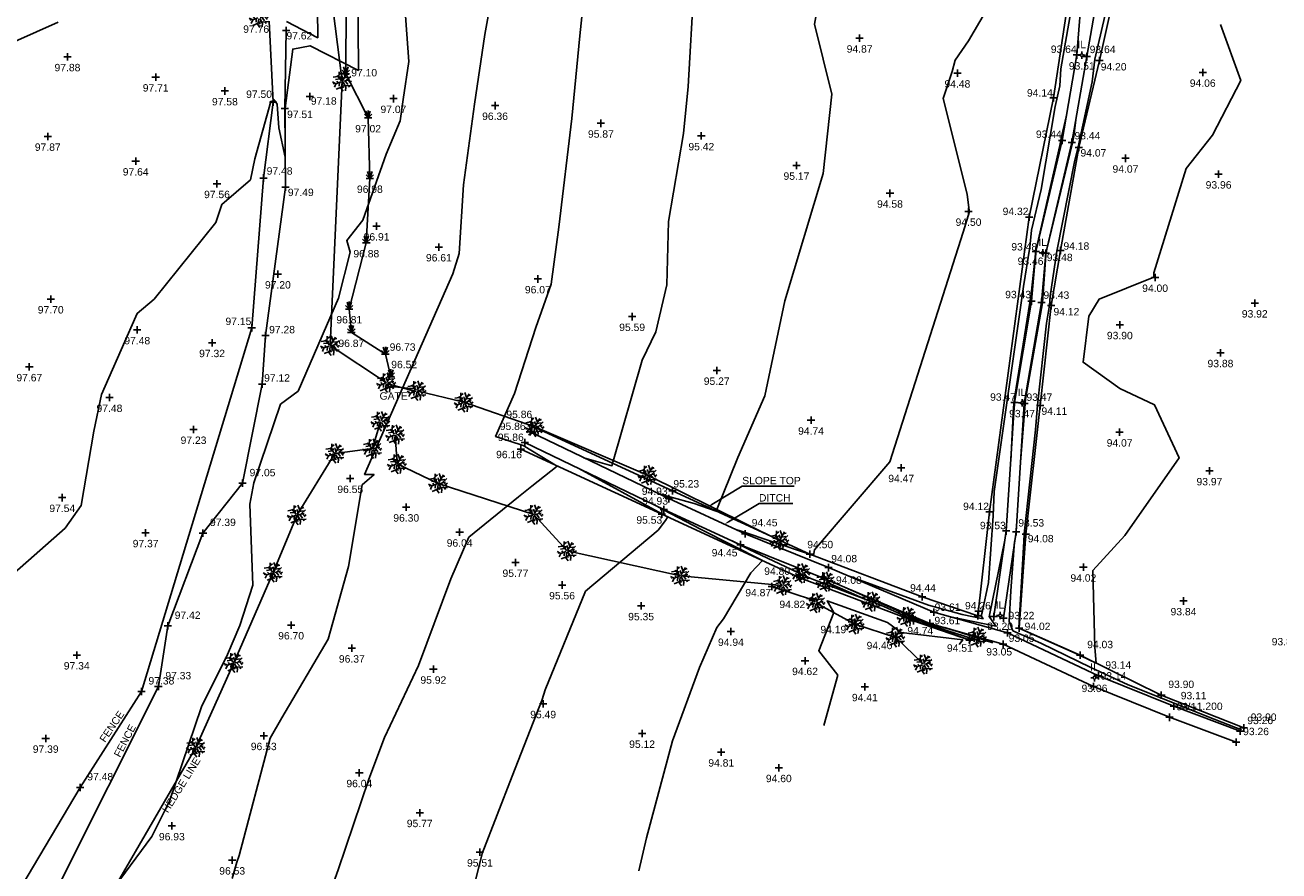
# Model space of a CAD drawing. Header units: metres. Extents: x 610185 to 614128, y 655663 to 660921.
# Tile 74 of 94: x 613217 to 613344, y 658001 to 658086. Entities that reach past the tile are written whole.
import ezdxf
from ezdxf import colors
from ezdxf.entities.mleader import LeaderData, LeaderLine
from ezdxf.enums import TextEntityAlignment as Align
from ezdxf.math import Vec2, Vec3

# ---------------------------------------------------------------- set-up
doc = ezdxf.new("R2010")
doc.units = ezdxf.units.M
doc.header["$MEASUREMENT"] = 0
for name, color, linetype in [('3D_FENCE_ELEVATION', 7, 'Continuous'), ('3D_FENCE_LINE', 7, 'FENCELINE1'), ('3D_FENCE_SYMBOL', 7, 'Continuous'), ('CONTOUR_ELEVATION', 56, 'Continuous'), ('CONTOUR_MJR', 34, 'Continuous'), ('CONTOUR_MNR', 53, 'Continuous'), ('CONTOUR_SYMBOL', 56, 'Continuous'), ('DETAIL_DES', 250, 'Continuous'), ('DITCH_ELEVATION', 34, 'Continuous'), ('DITCH_LINE', 34, 'Continuous'), ('DITCH_SYMBOL', 34, 'Continuous'), ('GATE_CODE', 251, 'Continuous'), ('GATE_SYMBOL', 251, 'Continuous'), ('HEDGE_LINE', 93, 'Continuous'), ('HEDGE_SYMBOL', 93, 'Continuous'), ('INVERT_LEVEL_CODE', 132, 'Continuous'), ('INVERT_LEVEL_ELEVATION', 132, 'Continuous'), ('INVERT_LEVEL_SYMBOL', 132, 'Continuous'), ('SCRUB_ELEVATION', 255, 'Continuous'), ('SCRUB_SYMBOL', 93, 'Continuous'), ('SCRUP_LINE', 7, 'Continuous'), ('SLOPE_TOP_ELEVATION', 40, 'Continuous'), ('SLOPE_TOP_LINE', 40, 'Continuous'), ('SLOPE_TOP_SYMBOL', 40, 'Continuous'), ('TEXTS', 7, 'Continuous')]:
    doc.layers.add(name, color=color, linetype=linetype)
doc.styles.add('REGULAR', font='swissl.ttf')
doc.linetypes.add('FENCELINE1', pattern='A,6.35,-2.54,[133,ltypeshp.shx,S=2.54,R=0,X=-2.54,Y=0],-2.54,25.4', length=36.83)

# ---------------------------------------------------------------- blocks, each defined once
blk = doc.blocks.new('003')
at = {"color": 0}
for p, q in [((-0.5, 0.5), (0, 0)), ((0.5, 0), (-0.5, 0)), ((0, 0), (-0.3, 0.94)), ((0, 0), (0, 1)), ((0, 0), (0.3, 0.94)), ((0, 0), (0.5, 0.5)), ((0, 0), (0.5, 0))]:
    blk.add_line(p, q, dxfattribs=at)
blk = doc.blocks.new('092')
at = {"color": 0, "linetype": 'Continuous'}
for p, q in [((-0.23, 0.25), (-0.46, 0.21)), ((-0.13, 0.13), (-0.34, 0.1)), ((-0.2, -0.08), (-0.28, 0.01)), ((-0.04, 0.03), (-0.26, 0.29)), ((-0.17, 0.18), (-0.15, 0.48)), ((-0.16, 0.35), (-0.04, 0.44)), ((-0.1, 0.1), (-0.09, 0.24)), ((0.05, 0.08), (-0.01, 0.28)), ((0.03, 0.05), (0.26, 0.43)), ((0.14, 0.24), (0.04, 0.5)), ((0.06, 0), (0.37, 0.07)), ((0.1, 0.17), (0.33, 0.2)), ((0.14, 0.02), (0.28, -0.16)), ((0.2, 0.33), (0.34, 0.37)), ((0.2, 0.04), (0.43, 0.25)), ((0.28, 0.05), (0.42, -0.1)), ((0.37, -0.05), (0.47, 0.01)), ((-0.32, -0.12), (-0.5, -0.03)), ((-0.4, -0.08), (-0.46, -0.13)), ((-0.32, -0.12), (-0.4, -0.3)), ((-0.05, -0.02), (-0.32, -0.12)), ((-0.04, -0.29), (-0.31, -0.4)), ((-0.14, -0.06), (-0.15, -0.24)), ((-0.01, -0.06), (-0.05, -0.36)), ((-0.05, -0.36), (0.05, -0.5)), ((-0.03, -0.21), (0.06, -0.33)), ((0.04, -0.05), (0.18, -0.3)), ((0.09, -0.14), (0.08, -0.25)), ((0.14, -0.23), (0.46, -0.21)), ((0.18, -0.3), (0.16, -0.48)), ((0.31, -0.22), (0.36, -0.3))]:
    blk.add_line(p, q, dxfattribs=at)
blk = doc.blocks.new('GATE2')
at = {"color": 0, "linetype": 'Continuous'}
for p, q in [((-0.04, 0.5), (0.04, -0.5)), ((-0.04, -0.5), (0.04, 0.5)), ((0.04, 0.5), (-0.04, 0.5)), ((0.04, -0.5), (-0.04, -0.5))]:
    blk.add_line(p, q, dxfattribs=at)
blk = doc.blocks.new('S061')
at = {"color": 0, "linetype": 'Continuous'}
for p, q in [((-0.5, 0), (0.5, 0)), ((0, -0.5), (0, 0.5))]:
    blk.add_line(p, q, dxfattribs=at)
blk = doc.blocks.new('S066')
at = {"color": 0, "linetype": 'Continuous'}
for p, q in [((-0.5, 0), (-0.19, 0)), ((-0.19, 0), (-0.18, 0.06)), ((-0.17, -0.08), (-0.19, 0)), ((-0.18, 0.06), (-0.16, 0.1)), ((-0.16, 0.1), (-0.13, 0.13)), ((-0.13, 0.13), (-0.1, 0.16)), ((-0.1, 0.16), (-0.06, 0.18)), ((-0.06, 0.18), (0, 0.19)), ((0, 0.5), (0, 0.19)), ((0, 0.19), (0.06, 0.18)), ((0.06, 0.18), (0.1, 0.16)), ((0.1, 0.16), (0.13, 0.13)), ((0.13, 0.13), (0.16, 0.1)), ((0.16, 0.1), (0.18, 0.06)), ((0.18, 0.06), (0.19, 0)), ((0.19, 0), (0.18, -0.04)), ((0.5, 0), (0.19, 0)), ((-0.16, -0.1), (-0.17, -0.08)), ((-0.13, -0.13), (-0.16, -0.1)), ((-0.1, -0.16), (-0.13, -0.13)), ((-0.06, -0.18), (-0.1, -0.16)), ((-0.02, -0.19), (-0.06, -0.18)), ((0, -0.19), (-0.02, -0.19)), ((0.06, -0.18), (0, -0.19)), ((0, -0.5), (0, -0.19)), ((0.1, -0.16), (0.06, -0.18)), ((0.13, -0.13), (0.1, -0.16)), ((0.16, -0.1), (0.13, -0.13)), ((0.18, -0.04), (0.16, -0.1))]:
    blk.add_line(p, q, dxfattribs=at)

msp = doc.modelspace()

# ---------------------------------------------------------------- linework, layer by layer
at = {"layer": '3D_FENCE_LINE'}
for p, q in [((613297.08, 658028.09, 94.82), (613292.97, 658029.45, 94.87)), ((613305.55, 658024.3, 94.4), (613301.37, 658025.63, 94.19))]:
    msp.add_line(p, q, dxfattribs=at)
for points in [[(613203.17, 657983.33, 97.71), (613205.15, 657984.36, 97.71), (613207.71, 657984.52, 97.37), (613212.5, 657989.51, 97.16), (613216.55, 657994.4, 97.33), (613220.54, 657999.02, 97.33), (613230.72, 658019.33, 97.33), (613231.67, 658025.46, 97.42), (613235.25, 658034.88, 97.39), (613239.27, 658039.93, 97.05), (613241.24, 658049.98, 97.12), (613241.58, 658054.92, 97.28), (613243.63, 658069.97, 97.49), (613243.54, 658077.95, 97.51), (613243.69, 658085.86, 97.62)], [(613216.87, 657999.1, 97.33), (613222.8, 658009.08, 97.48), (613229.01, 658018.81, 97.38), (613240.19, 658055.7, 97.15), (613241.38, 658070.89, 97.48), (613242.38, 658078.59, 97.5), (613241.98, 658086.8, 97.76)]]:
    msp.add_polyline3d(points, dxfattribs=at)
at = {"layer": 'CONTOUR_MJR'}
for points in [[(613281.41, 658038.9, 95), (613281.41, 658038.9, 95), (613282.6, 658038.56, 95), (613285.07, 658037.87, 95), (613287.31, 658037.11, 95), (613289.5, 658042.53, 95), (613292.26, 658048.79, 95), (613294.28, 658058.43, 95), (613298.16, 658071.36, 95), (613299.05, 658079.4, 95), (613297.28, 658086.48, 95), (613299.39, 658098.01, 95), (613300.46, 658102.95, 95), (613302.69, 658106.21, 95)], [(613216.14, 658030.86, 97.5), (613221.26, 658035.37, 97.5), (613222.88, 658037.67, 97.5), (613224.16, 658045.23, 97.5), (613224.94, 658048.94, 97.5), (613227.68, 658055.17, 97.5), (613227.94, 658055.71, 97.5), (613228.57, 658057.15, 97.5), (613230.29, 658058.6, 97.5), (613236.55, 658066.38, 97.5), (613237.17, 658068.21, 97.5), (613240.07, 658070.72, 97.5), (613240.52, 658072.84, 97.5), (613242.12, 658078.65, 97.5), (613242.37, 658078.73, 97.5), (613242.42, 658078.84, 97.5), (613242.76, 658078.38, 97.5), (613242.93, 658075.97, 97.5), (613243.59, 658072.99, 97.5), (613243.6, 658077.98, 97.5), (613244.36, 658083.97, 97.5), (613246.12, 658084.31, 97.5), (613251.02, 658081.81, 97.5), (613250.91, 658095.1, 97.5)], [(613279.46, 658000.63, 95), (613280.25, 658003.97, 95), (613282.9, 658013.82, 95), (613285.63, 658021.25, 95), (613287.39, 658025.3, 95), (613288.06, 658026.17, 95), (613290.84, 658030.85, 95), (613292.01, 658032.08, 95), (613285.71, 658035.28, 95), (613281.98, 658037.22, 95), (613280.91, 658037.81, 95)]]:
    msp.add_polyline3d(points, dxfattribs=at)
at = {"layer": 'CONTOUR_MNR'}
for points in [[(613225.76, 657998.3, 97), (613230.06, 658004.09, 97), (613231.84, 658007.67, 97), (613235.1, 658017.27, 97), (613237.72, 658022.56, 97), (613238.98, 658025.51, 97), (613240.32, 658029.59, 97), (613239.99, 658037.82, 97), (613240.41, 658039.98, 97), (613243.13, 658047.95, 97), (613244.92, 658049.28, 97), (613249, 658058.7, 97), (613250.18, 658063.38, 97), (613249.84, 658064.54, 97), (613251.46, 658066.61, 97), (613253.82, 658073.31, 97), (613255.26, 658076.69, 97), (613255.56, 658078.87, 97), (613256.13, 658082.7, 97), (613254.96, 658098.94, 97)], [(613289.41, 658035.19, 94.5), (613289.41, 658035.19, 94.5), (613289.76, 658035.09, 94.5), (613296.58, 658032.8, 94.5), (613296.82, 658032.72, 94.5), (613297.18, 658032.59, 94.5), (613297.3, 658033.19, 94.5), (613304.95, 658042.11, 94.5), (613312.36, 658065.4, 94.5), (613313.01, 658067.49, 94.5), (613312.99, 658067.6, 94.5), (613312.78, 658069.25, 94.5), (613310.35, 658078.95, 94.5), (613311.25, 658081.71, 94.5), (613311.55, 658082.83, 94.5), (613312.93, 658084.82, 94.5), (613320.88, 658098.4, 94.5)], [(613238.21, 657999.83, 96.5), (613238.67, 658001.51, 96.5), (613238.92, 658002.18, 96.5), (613242.05, 658014.07, 96.5), (613243.24, 658016.14, 96.5), (613247.96, 658024.11, 96.5), (613250, 658031.5, 96.5), (613251.41, 658039.78, 96.5), (613252.61, 658040.82, 96.5), (613251.65, 658040.83, 96.5), (613260.59, 658061.17, 96.5), (613261.25, 658063.22, 96.5), (613261.69, 658070.19, 96.5), (613262.81, 658078.38, 96.5), (613263.86, 658085.44, 96.5), (613265.79, 658096.29, 96.5)], [(613247.86, 657997.62, 96), (613248.97, 658000.72, 96), (613252.09, 658009.91, 96), (613253.68, 658014.15, 96), (613257.1, 658021.45, 96), (613260.38, 658030.22, 96), (613262.21, 658034.46, 96), (613267.26, 658038.55, 96), (613268.63, 658039.63, 96), (613271.19, 658041.67, 96), (613267.72, 658043.75, 96), (613267.72, 658043.75, 96), (613264.94, 658044.68, 96), (613266.86, 658049.05, 96), (613269.01, 658055.73, 96), (613270.57, 658060.11, 96), (613271.35, 658065.91, 96), (613272.68, 658076.93, 96), (613273.5, 658085.32, 96), (613274.37, 658093.66, 96)], [(613300.55, 658030.6, 94), (613308.85, 658027.58, 94), (613312.29, 658026.62, 94), (613314.4, 658026.18, 94), (613314.2, 658026.47, 94), (613314.32, 658026.81, 94), (613314.94, 658029.87, 94), (613315.41, 658036.64, 94), (613315.53, 658039.1, 94), (613318.51, 658059.89, 94), (613319.15, 658063.89, 94), (613319.32, 658065.6, 94), (613320.28, 658069.74, 94), (613321.71, 658078.15, 94), (613322.2, 658080.24, 94), (613322.27, 658081.95, 94), (613324.38, 658093.96, 94)], [(613243.71, 658086.76, 98), (613246.9, 658085.12, 98), (613246.85, 658090.91, 98)], [(613273.88, 658042.52, 95.5), (613273.88, 658042.52, 95.5), (613276.74, 658041.7, 95.5), (613276.81, 658041.95, 95.5), (613279.81, 658052.43, 95.5), (613281.2, 658055.3, 95.5), (613282.3, 658060.05, 95.5), (613282.49, 658066.48, 95.5), (613283.99, 658075.39, 95.5), (613284.46, 658080.17, 95.5), (613285.06, 658090.23, 95.5)], [(613327.41, 658090.24, 94), (613325.74, 658082.95, 94), (613325.47, 658080.64, 94), (613324.03, 658074.05, 94), (613323.7, 658072.69, 94), (613321.87, 658063.47, 94), (613321.2, 658058.91, 94), (613321.14, 658058, 94), (613320.82, 658056.17, 94), (613319.92, 658047.85, 94), (613319.73, 658045.34, 94), (613318.58, 658034.81, 94), (613318.52, 658034.01, 94), (613318.03, 658025.26, 94), (613318.04, 658025.22, 94), (613324.06, 658022.55, 94), (613324.3, 658022.43, 94), (613325.88, 658021.69, 94), (613325.72, 658023.26, 94), (613325.54, 658031.08, 94), (613328.77, 658034.62, 94), (613334.28, 658042.51, 94), (613331.8, 658047.89, 94), (613328.26, 658049.53, 94), (613324.54, 658052.21, 94), (613325.11, 658056.89, 94), (613326.19, 658058.61, 94), (613331.71, 658060.84, 94), (613331.73, 658061.28, 94), (613334.99, 658071.84, 94), (613337.67, 658075.24, 94), (613340.54, 658080.79, 94), (613338.5, 658086.45, 94)], [(613216.15, 658084.75, 98), (613220.55, 658086.69, 98)], [(613317.2, 658042.17, 93.5), (613317.2, 658042.17, 93.5), (613317.47, 658047.63, 93.5), (613317.63, 658048.77, 93.5), (613319.29, 658059.11, 93.5), (613319.74, 658063.52, 93.5), (613322.2, 658074.2, 93.5), (613322.35, 658075.06, 93.5), (613322.86, 658077.22, 93.5), (613322.86, 658077.22, 93.5)], [(613323.84, 658077.03, 93.5), (613323.61, 658075.13, 93.5), (613323.47, 658074.46, 93.5), (613320.88, 658063.66, 93.5), (613320.8, 658063.27, 93.5), (613320.77, 658063.08, 93.5), (613320.41, 658058.24, 93.5), (613318.7, 658048.45, 93.5), (613318.65, 658048, 93.5), (613318.2, 658042.06, 93.5)], [(613261.17, 657992.89, 95.5), (613263.4, 658001.65, 95.5), (613263.56, 658002.39, 95.5), (613266.63, 658010.21, 95.5), (613269.37, 658017.22, 95.5), (613269.53, 658017.63, 95.5), (613269.67, 658018, 95.5), (613269.98, 658018.99, 95.5), (613274.05, 658028.98, 95.5), (613281.43, 658035.16, 95.5), (613282.18, 658036.15, 95.5), (613282.35, 658036.43, 95.5), (613282.42, 658036.51, 95.5), (613282.03, 658036.7, 95.5), (613281.81, 658036.82, 95.5), (613273.37, 658041.44, 95.5)], [(613313.04, 658024.03, 94.5), (613312.97, 658024.05, 94.5), (613307.7, 658025.92, 94.5), (613304.01, 658027.55, 94.5), (613296.83, 658030.3, 94.5), (613290.67, 658033.2, 94.5), (613289.39, 658033.85, 94.5), (613288.93, 658034.09, 94.5), (613288.93, 658034.09, 94.5)], [(613310.92, 658026.43, 93.5), (613310.92, 658026.43, 93.5), (613315.7, 658025.43, 93.5), (613315.02, 658026.43, 93.5), (613315.06, 658026.55, 93.5), (613316.61, 658034.15, 93.5), (613316.61, 658034.15, 93.5)], [(613317.6, 658034.02, 93.5), (613317.2, 658029.03, 93.5), (613317.03, 658025.9, 93.5), (613317.42, 658024.97, 93.5), (613320.26, 658023.71, 93.5), (613325.34, 658021.25, 93.5), (613329.11, 658019.48, 93.5), (613333.12, 658017.88, 93.5), (613337.24, 658016.23, 93.5), (613340.62, 658014.92, 93.5)], [(613314.21, 658023.89, 94), (613310.73, 658024.99, 94), (613308.44, 658025.81, 94), (613300.1, 658029.48, 94)], [(613298.24, 658015.37, 94.5), (613299.67, 658020.47, 94.5), (613297.72, 658022.95, 94.5), (613299.27, 658026.83, 94.5), (613298.57, 658028, 94.5), (613304.7, 658025.82, 94.5), (613306.08, 658024.8, 94.5), (613312.34, 658024.06, 94.5), (613311.98, 658023.57, 94.5)], [(613315.39, 658023.75, 93.5), (613310.53, 658025.29, 93.5)]]:
    msp.add_polyline3d(points, dxfattribs=at)
at = {"layer": 'DITCH_LINE'}
for points in [[(613343.97, 658190.48, 94.22), (613340.97, 658180.12, 94.04), (613339.23, 658168.46, 93.64), (613335.79, 658149.13, 93.56), (613334.24, 658139.77, 93.52), (613332.22, 658128.82, 93.58), (613330.19, 658116.25, 93.6), (613327.52, 658103.03, 93.44), (613325.86, 658094.49, 93.58), (613324.47, 658090.6, 93.58), (613323.92, 658083.37, 93.64), (613322.43, 658074.71, 93.44), (613319.76, 658063.43, 93.48), (613319.31, 658058.4, 93.43), (613317.58, 658048.12, 93.47), (613316.75, 658035.09, 93.53), (613315.48, 658026.4, 93.22)], [(613344.93, 658190.21, 94.22), (613341.95, 658179.91, 94.04), (613340.22, 658168.3, 93.64), (613339, 658160.42, 93.58), (613338.36, 658157.55, 93.6), (613336.78, 658148.95, 93.56), (613335.22, 658139.59, 93.52), (613333.2, 658128.64, 93.58), (613330.24, 658112.54, 93.48), (613328.51, 658102.85, 93.44), (613326.84, 658094.31, 93.58), (613324.91, 658083.2, 93.64), (613323.41, 658074.51, 93.44), (613320.75, 658063.27, 93.48), (613320.31, 658058.28, 93.43), (613318.58, 658048.01, 93.47), (613317.74, 658034.99, 93.53), (613316.47, 658026.26, 93.22)], [(613340.49, 658014.79, 93.26), (613333.74, 658017.31, 93.11), (613326.09, 658020.41, 93.14), (613316.86, 658024.75, 93.05), (613309.4, 658026.85, 93.61), (613298.72, 658031.37, 94.08), (613290.26, 658034.8, 94.45), (613282.52, 658038.37, 94.93), (613268.43, 658045.15, 95.86)], [(613340.07, 658013.67, 93.26), (613333.31, 658016.19, 93.11), (613325.61, 658019.31, 93.14), (613316.44, 658023.62, 93.05), (613309.01, 658025.72, 93.61), (613298.26, 658030.26, 94.08), (613289.78, 658033.7, 94.45), (613282.01, 658037.28, 94.93), (613267.91, 658044.07, 95.86)]]:
    msp.add_polyline3d(points, dxfattribs=at)
at = {"layer": 'HEDGE_LINE'}
for p, q in [((613298.44, 658029.94, 94.28), (613303.05, 658027.92, 94.3)), ((613301.38, 658025.64, 94.19), (613297.43, 658027.8, 94.73)), ((613306.64, 658026.39, 93.87), (613313.8, 658024.32, 93.59)), ((613308.34, 658021.57, 93.93), (613305.52, 658024.32, 94.39))]:
    msp.add_line(p, q, dxfattribs=at)
for points in [[(613294.84, 658202.45, 97.92), (613286.74, 658186.53, 97.6), (613281.63, 658161.32, 97.07), (613272.7, 658137.48, 96.95), (613269.3, 658130.99, 96.93), (613256.03, 658111.45, 96.88), (613248.18, 658090.06, 97.11), (613249.38, 658080.7, 97.13), (613248.16, 658053.89, 96.84), (613253.86, 658050.12, 96.49)], [(613256.95, 658049.32, 96.4), (613261.72, 658048.14, 96.22), (613268.91, 658045.65, 95.87), (613280.36, 658040.75, 95.41), (613293.74, 658034.13, 94.67)], [(613253.27, 658046.21, 96.44), (613252.44, 658043.45, 96.47), (613248.63, 658042.96, 96.66), (613244.79, 658036.72, 96.72), (613242.37, 658030.89, 96.78), (613238.38, 658021.72, 96.75), (613234.53, 658013.14, 96.8), (613226.21, 657998.8, 96.86), (613223.36, 657995.1, 96.84), (613219.16, 657989.54, 96.76), (613213.67, 657984.46, 96.82), (613203.94, 657979.46, 97.04), (613198.24, 657976.93, 96.89), (613194.64, 657971.37, 96.86), (613194.76, 657962.16, 96.94), (613200.83, 657949.94, 96.91), (613207.91, 657941.12, 96.77), (613212.47, 657933.45, 96.78), (613218.03, 657923.83, 96.42), (613223.7, 657912.83, 96.23), (613228.93, 657901.31, 96.09), (613232.15, 657891.2, 95.87), (613239.12, 657869.06, 95.79), (613246.88, 657858.29, 95.29)], [(613294.04, 658029.56, 95.09), (613283.69, 658030.53, 95.25), (613272.2, 658033.06, 95.56), (613268.81, 658036.75, 95.83), (613259.12, 658039.91, 96.24), (613254.95, 658041.89, 96.4), (613254.76, 658044.85, 96.42)]]:
    msp.add_polyline3d(points, dxfattribs=at)
at = {"layer": 'SCRUP_LINE'}
msp.add_polyline3d([(613272.06, 658132.47, 96.93), (613273.1, 658129.72, 96.89), (613269.92, 658124.85, 96.78), (613266.48, 658121, 96.61), (613263.14, 658119.53, 96.78), (613262.02, 658115.58, 96.77), (613257.53, 658112.07, 96.83), (613255.28, 658106.94, 96.9), (613254.9, 658100.86, 96.99), (613251.47, 658092.61, 97.19), (613249.79, 658088.6, 97.14), (613249.74, 658081.45, 97.1), (613252, 658076.98, 97.02), (613252.18, 658070.84, 96.98), (613251.82, 658064.3, 96.88), (613250.09, 658057.6, 96.81), (613250.3, 658055.21, 96.87), (613253.75, 658053.03, 96.73), (613254.31, 658050.74, 96.52)], dxfattribs=at)
at = {"layer": 'SLOPE_TOP_LINE'}
for points in [[(613313.86, 658026.49, 94.21), (613315.06, 658037.04, 94.12), (613319.06, 658066.92, 94.32), (613321.53, 658079.02, 94.14), (613324.28, 658097.13, 94.39), (613326.76, 658108.96, 94.3), (613330.94, 658133.18, 94.53), (613332.72, 658144.2, 94.56), (613335.59, 658158.04, 94.59), (613338.47, 658169.23, 94.54), (613340.92, 658187.7, 94.83), (613341.63, 658190.02, 94.95)], [(613328.57, 658093.49, 94.17), (613326.2, 658082.82, 94.2), (613324.11, 658073.99, 94.07), (613322.26, 658063.55, 94.18), (613321.3, 658057.95, 94.12), (613320.2, 658047.81, 94.11), (613318.72, 658034.78, 94.08), (613318.07, 658025.23, 94.02), (613324.25, 658022.49, 94.03), (613332.48, 658018.45, 93.9), (613340.84, 658015.12, 93.9)], [(613268.57, 658045.74, 95.86), (613282.88, 658039.16, 95.23), (613296.81, 658032.73, 94.5), (613308.22, 658028.42, 94.44), (613313.86, 658026.49, 94.21)], [(613267.49, 658043.38, 96.16), (613281.79, 658036.8, 95.53), (613295.8, 658030.33, 94.8), (613307.34, 658025.98, 94.74), (613313.02, 658024.03, 94.51)]]:
    msp.add_polyline3d(points, dxfattribs=at)

# ---------------------------------------------------------------- block references
at = {"layer": '3D_FENCE_SYMBOL', "xscale": 0.75, "yscale": 0.75, "zscale": 0.75}
for p in [(613243.69, 658085.86, 97.62), (613242.38, 658078.59, 97.5), (613243.54, 658077.95, 97.51), (613241.38, 658070.89, 97.48), (613243.63, 658069.97, 97.49), (613240.19, 658055.7, 97.15), (613241.58, 658054.92, 97.28), (613241.24, 658049.98, 97.12), (613239.27, 658039.93, 97.05), (613235.25, 658034.88, 97.39), (613292.97, 658029.45, 94.87), (613297.08, 658028.09, 94.82), (613231.67, 658025.46, 97.42), (613301.37, 658025.63, 94.19), (613305.55, 658024.3, 94.4), (613230.72, 658019.33, 97.33), (613229.01, 658018.81, 97.38), (613222.8, 658009.08, 97.48)]:
    msp.add_blockref('S061', p, dxfattribs=at)
at = {"layer": 'CONTOUR_SYMBOL', "xscale": 0.75, "yscale": 0.75, "zscale": 0.75}
for p in [(613301.87, 658085.07, 94.87), (613221.5, 658083.18, 97.88), (613230.45, 658081.12, 97.71), (613311.79, 658081.52, 94.48), (613336.68, 658081.6, 94.06), (613237.47, 658079.72, 97.58), (613246.08, 658079.15, 97.18), (613254.57, 658078.94, 97.07), (613264.88, 658078.23, 96.36), (613275.62, 658076.44, 95.87), (613219.5, 658075.11, 97.87), (613285.81, 658075.16, 95.42), (613328.84, 658072.89, 94.07), (613228.42, 658072.6, 97.64), (613295.46, 658072.17, 95.17), (613236.67, 658070.31, 97.56), (613338.29, 658071.28, 93.96), (613304.95, 658069.34, 94.58), (613312.92, 658067.5, 94.5), (613252.86, 658066.01, 96.91), (613259.18, 658063.89, 96.61), (613242.85, 658061.14, 97.2), (613269.22, 658060.65, 96.07), (613331.85, 658060.8, 94), (613219.8, 658058.61, 97.7), (613341.96, 658058.2, 93.92), (613278.79, 658056.83, 95.59), (613228.58, 658055.48, 97.48), (613328.27, 658056, 93.9), (613236.17, 658054.18, 97.32), (613338.48, 658053.16, 93.88), (613217.63, 658051.73, 97.67), (613287.37, 658051.37, 95.27), (613225.76, 658048.62, 97.48), (613296.94, 658046.32, 94.74), (613234.29, 658045.38, 97.23), (613328.25, 658045.11, 94.07), (613306.09, 658041.5, 94.47), (613337.36, 658041.18, 93.97), (613250.19, 658040.4, 96.55), (613220.97, 658038.47, 97.54), (613255.87, 658037.5, 96.3), (613229.43, 658034.9, 97.37), (613261.29, 658034.96, 96.04), (613266.95, 658031.89, 95.77), (613324.57, 658031.41, 94.02), (613271.68, 658029.61, 95.56), (613279.7, 658027.49, 95.35), (613334.73, 658027.99, 93.84), (613244.19, 658025.55, 96.7), (613288.81, 658024.89, 94.94), (613250.35, 658023.2, 96.37), (613222.44, 658022.5, 97.34), (613296.33, 658021.93, 94.62), (613258.62, 658021.06, 95.92), (613302.4, 658019.28, 94.41), (613269.76, 658017.56, 95.49), (613241.41, 658014.32, 96.53), (613279.8, 658014.55, 95.12), (613219.29, 658014.05, 97.39), (613287.83, 658012.65, 94.81), (613251.11, 658010.56, 96.04), (613293.67, 658011.07, 94.6), (613257.24, 658006.51, 95.77), (613232.09, 658005.17, 96.93), (613238.21, 658001.7, 96.53), (613263.35, 658002.51, 95.51)]:
    msp.add_blockref('S061', p, dxfattribs=at)
at = {"layer": 'DITCH_SYMBOL', "xscale": 0.75, "yscale": 0.75, "zscale": 0.75}
for p in [(613323.92, 658083.37, 93.64), (613324.91, 658083.2, 93.64), (613322.43, 658074.71, 93.44), (613323.41, 658074.51, 93.44), (613319.76, 658063.43, 93.48), (613320.75, 658063.27, 93.48), (613319.31, 658058.4, 93.43), (613320.31, 658058.28, 93.43), (613317.58, 658048.12, 93.47), (613318.58, 658048.01, 93.47), (613268.43, 658045.15, 95.86), (613267.91, 658044.07, 95.86), (613282.01, 658037.28, 94.93), (613282.52, 658038.37, 94.93), (613290.26, 658034.8, 94.45), (613316.75, 658035.09, 93.53), (613317.74, 658034.99, 93.53), (613289.78, 658033.7, 94.45), (613298.72, 658031.37, 94.08), (613298.26, 658030.26, 94.08), (613309.01, 658025.72, 93.61), (613309.4, 658026.85, 93.61), (613315.48, 658026.4, 93.22), (613316.47, 658026.26, 93.22), (613316.86, 658024.75, 93.05), (613316.44, 658023.62, 93.05), (613325.61, 658019.31, 93.14), (613326.09, 658020.41, 93.14), (613333.74, 658017.31, 93.11), (613333.31, 658016.19, 93.11), (613340.49, 658014.79, 93.26), (613340.07, 658013.67, 93.26)]:
    msp.add_blockref('S061', p, dxfattribs=at)
at = {"layer": 'GATE_SYMBOL', "xscale": 2.8, "yscale": 2.8, "zscale": 2.8, "rotation": 79.61491884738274}
msp.add_blockref('GATE2', (613255.35, 658049.65, 96.41), dxfattribs=at)
at = {"layer": 'HEDGE_SYMBOL', "xscale": 2, "yscale": 2, "zscale": 2}
for p in [(613240.93, 658087.17, 97.84), (613249.38, 658080.7, 97.13), (613248.16, 658053.89, 96.84), (613253.86, 658050.12, 96.49), (613256.95, 658049.32, 96.4), (613261.72, 658048.14, 96.22), (613253.27, 658046.21, 96.44), (613268.91, 658045.65, 95.87), (613254.76, 658044.85, 96.42), (613248.63, 658042.96, 96.66), (613252.44, 658043.45, 96.47), (613254.95, 658041.89, 96.4), (613280.36, 658040.75, 95.41), (613259.12, 658039.91, 96.24), (613244.79, 658036.72, 96.72), (613268.81, 658036.75, 95.83), (613293.74, 658034.13, 94.67), (613272.2, 658033.06, 95.56), (613242.37, 658030.89, 96.78), (613283.69, 658030.53, 95.25), (613295.93, 658030.8, 94.34), (613294.04, 658029.56, 95.09), (613298.44, 658029.94, 94.28), (613297.43, 658027.8, 94.73), (613303.05, 658027.92, 94.3), (613306.64, 658026.39, 93.87), (613301.38, 658025.64, 94.19), (613305.52, 658024.32, 94.39), (613313.8, 658024.32, 93.59), (613238.38, 658021.72, 96.75), (613308.34, 658021.57, 93.93), (613234.53, 658013.14, 96.8)]:
    msp.add_blockref('092', p, dxfattribs=at)
at = {"layer": 'INVERT_LEVEL_SYMBOL', "xscale": 0.75, "yscale": 0.75, "zscale": 0.75}
for p in [(613324.41, 658083.35, 93.51), (613320.45, 658063.29, 93.46), (613318.35, 658048.08, 93.47), (613316.12, 658026.51, 93.2), (613325.7, 658020.21, 93.06)]:
    msp.add_blockref('S066', p, dxfattribs=at)
at = {"layer": 'SCRUB_SYMBOL', "xscale": 0.75, "yscale": 0.75, "zscale": 0.75}
for p in [(613249.74, 658081.45, 97.1), (613252, 658076.98, 97.02), (613252.18, 658070.84, 96.98), (613251.82, 658064.3, 96.88), (613250.09, 658057.6, 96.81), (613250.3, 658055.21, 96.87), (613253.75, 658053.03, 96.73), (613254.31, 658050.74, 96.52)]:
    msp.add_blockref('003', p, dxfattribs=at)
at = {"layer": 'SLOPE_TOP_SYMBOL', "xscale": 0.75, "yscale": 0.75, "zscale": 0.75}
for p in [(613326.2, 658082.82, 94.2), (613321.53, 658079.02, 94.14), (613324.11, 658073.99, 94.07), (613319.06, 658066.92, 94.32), (613322.26, 658063.55, 94.18), (613321.3, 658057.95, 94.12), (613320.2, 658047.81, 94.11), (613268.57, 658045.74, 95.86), (613267.49, 658043.38, 96.16), (613282.88, 658039.16, 95.23), (613281.79, 658036.8, 95.53), (613315.06, 658037.04, 94.12), (613318.72, 658034.78, 94.08), (613296.81, 658032.73, 94.5), (613295.8, 658030.33, 94.8), (613308.22, 658028.42, 94.44), (613313.94, 658026.95, 94.26), (613307.34, 658025.98, 94.74), (613313.86, 658026.49, 94.21), (613318.07, 658025.23, 94.02), (613313.02, 658024.03, 94.51), (613324.25, 658022.49, 94.03), (613332.48, 658018.45, 93.9), (613340.84, 658015.12, 93.9)]:
    msp.add_blockref('S061', p, dxfattribs=at)

# ---------------------------------------------------------------- texts
at = {"layer": '3D_FENCE_ELEVATION', "style": 'REGULAR'}
for s, p in [('97.76', (613239.33, 658085.62, 97.76)), ('97.62', (613243.72, 658084.95, 97.62)), ('97.50', (613239.63, 658079.02, 97.5)), ('97.51', (613243.78, 658076.97, 97.51)), ('97.48', (613241.71, 658071.23, 97.48)), ('97.49', (613243.86, 658069.06, 97.49)), ('97.15', (613237.53, 658055.98, 97.15)), ('97.28', (613241.96, 658055.14, 97.28)), ('97.12', (613241.45, 658050.24, 97.12)), ('97.05', (613239.98, 658040.64, 97.05)), ('97.39', (613235.96, 658035.59, 97.39)), ('94.87', (613290.27, 658028.46, 94.87)), ('94.82', (613293.73, 658027.27, 94.82)), ('97.42', (613232.38, 658026.17, 97.42)), ('94.19', (613297.89, 658024.72, 94.19)), ('94.40', (613302.58, 658023.1, 94.4)), ('97.38', (613229.72, 658019.52, 97.38)), ('97.33', (613231.43, 658020.04, 97.33)), ('97.48', (613223.51, 658009.79, 97.48))]:
    msp.add_text(s, height=0.75, dxfattribs=at).set_placement(p)
at = {"layer": 'CONTOUR_ELEVATION', "style": 'REGULAR'}
for s, p in [('94.87', (613301.87, 658084.36, 94.87)), ('97.88', (613221.5, 658082.47, 97.88)), ('94.48', (613311.79, 658080.81, 94.48)), ('94.06', (613336.68, 658080.89, 94.06)), ('97.71', (613230.45, 658080.41, 97.71)), ('97.58', (613237.47, 658079.01, 97.58)), ('97.18', (613247.5, 658079.08, 97.18)), ('97.07', (613254.57, 658078.23, 97.07)), ('96.36', (613264.88, 658077.53, 96.36)), ('95.87', (613275.62, 658075.73, 95.87)), ('97.87', (613219.5, 658074.4, 97.87)), ('95.42', (613285.81, 658074.45, 95.42)), ('97.64', (613228.42, 658071.89, 97.64)), ('94.07', (613328.84, 658072.18, 94.07)), ('95.17', (613295.46, 658071.46, 95.17)), ('93.96', (613338.29, 658070.57, 93.96)), ('97.56', (613236.67, 658069.6, 97.56)), ('94.58', (613304.95, 658068.63, 94.58)), ('94.50', (613312.92, 658066.79, 94.5)), ('96.91', (613252.86, 658065.3, 96.91)), ('96.61', (613259.18, 658063.18, 96.61)), ('97.20', (613242.85, 658060.43, 97.2)), ('96.07', (613269.22, 658059.94, 96.07)), ('94.00', (613331.85, 658060.09, 94)), ('97.70', (613219.8, 658057.9, 97.7)), ('93.92', (613341.96, 658057.49, 93.92)), ('95.59', (613278.79, 658056.12, 95.59)), ('93.90', (613328.27, 658055.29, 93.9)), ('97.48', (613228.58, 658054.77, 97.48)), ('97.32', (613236.17, 658053.47, 97.32)), ('93.88', (613338.48, 658052.45, 93.88)), ('97.67', (613217.63, 658051.02, 97.67)), ('95.27', (613287.37, 658050.66, 95.27)), ('97.48', (613225.76, 658047.91, 97.48)), ('94.74', (613296.94, 658045.61, 94.74)), ('97.23', (613234.29, 658044.67, 97.23)), ('94.07', (613328.25, 658044.4, 94.07)), ('94.47', (613306.09, 658040.79, 94.47)), ('93.97', (613337.36, 658040.47, 93.97)), ('96.55', (613250.19, 658039.69, 96.55)), ('97.54', (613220.97, 658037.76, 97.54)), ('96.30', (613255.87, 658036.79, 96.3)), ('97.37', (613229.43, 658034.19, 97.37)), ('96.04', (613261.29, 658034.25, 96.04)), ('95.77', (613266.95, 658031.18, 95.77)), ('94.02', (613324.57, 658030.7, 94.02)), ('95.56', (613271.68, 658028.9, 95.56)), ('95.35', (613279.7, 658026.78, 95.35)), ('93.84', (613334.73, 658027.28, 93.84)), ('96.70', (613244.19, 658024.84, 96.7)), ('94.94', (613288.81, 658024.18, 94.94)), ('93.87', (613344.99, 658024.24, 93.87)), ('96.37', (613250.35, 658022.49, 96.37)), ('97.34', (613222.44, 658021.79, 97.34)), ('94.62', (613296.33, 658021.22, 94.62)), ('95.92', (613258.62, 658020.35, 95.92)), ('94.41', (613302.4, 658018.57, 94.41)), ('95.49', (613269.76, 658016.85, 95.49)), ('97.39', (613219.29, 658013.34, 97.39)), ('96.53', (613241.41, 658013.61, 96.53)), ('95.12', (613279.8, 658013.84, 95.12)), ('94.81', (613287.83, 658011.94, 94.81)), ('96.04', (613251.11, 658009.85, 96.04)), ('94.60', (613293.67, 658010.36, 94.6)), ('95.77', (613257.24, 658005.8, 95.77)), ('96.93', (613232.09, 658004.46, 96.93)), ('96.53', (613238.21, 658000.99, 96.53)), ('95.51', (613263.35, 658001.8, 95.51))]:
    msp.add_text(s, height=0.75, dxfattribs=at).set_placement(p, align=Align.TOP_CENTER)
at = {"layer": 'DETAIL_DES', "style": 'REGULAR'}
msp.add_text('W:-1.200', height=0.75, dxfattribs=at).set_placement((613334.45, 658017.31, 93.11), align=Align.MIDDLE_LEFT)
at = {"layer": 'DITCH_ELEVATION', "style": 'REGULAR'}
for s, p in [('93.64', (613321.27, 658083.58, 93.64)), ('93.64', (613325.21, 658083.56, 93.64)), ('93.44', (613319.76, 658074.96, 93.44)), ('93.44', (613323.67, 658074.81, 93.44)), ('93.48', (613317.26, 658063.54, 93.48)), ('93.48', (613320.86, 658062.46, 93.48)), ('93.43', (613316.64, 658058.7, 93.43)), ('93.43', (613320.52, 658058.64, 93.43)), ('93.47', (613315.11, 658048.3, 93.47)), ('93.47', (613318.8, 658048.29, 93.47)), ('95.86', (613265.36, 658045.33, 95.86)), ('95.86', (613265.17, 658044.22, 95.86)), ('94.93', (613279.77, 658038.75, 94.93)), ('94.93', (613279.81, 658037.76, 94.93)), ('94.45', (613290.92, 658035.56, 94.45)), ('93.53', (613317.97, 658035.54, 93.53)), ('93.53', (613314.08, 658035.27, 93.53)), ('94.45', (613286.86, 658032.51, 94.45)), ('94.08', (613298.99, 658031.91, 94.08)), ('94.08', (613299.47, 658029.73, 94.08)), ('93.61', (613309.48, 658026.99, 93.61)), ('93.61', (613309.46, 658025.63, 93.61)), ('93.22', (613316.98, 658026.14, 93.22)), ('93.05', (613316.99, 658023.84, 93.05)), ('93.05', (613314.72, 658022.46, 93.05)), ('93.14', (613326.8, 658021.12, 93.14)), ('93.14', (613326.32, 658020.02, 93.14)), ('93.11', (613334.45, 658018.02, 93.11)), ('93.11', (613334.02, 658016.9, 93.11)), ('93.26', (613341.2, 658015.5, 93.26)), ('93.26', (613340.78, 658014.38, 93.26))]:
    msp.add_text(s, height=0.75, dxfattribs=at).set_placement(p)
at = {"layer": 'GATE_CODE', "style": 'REGULAR'}
msp.add_text('GATE', height=0.75, dxfattribs=at).set_placement((613254.59, 658048.41, 96.41), align=Align.CENTER)
at = {"layer": 'INVERT_LEVEL_CODE', "style": 'REGULAR'}
for p in [(613324.41, 658084.06, 93.51), (613320.45, 658064, 93.46), (613318.35, 658048.79, 93.47), (613316.12, 658027.22, 93.2), (613325.7, 658020.92, 93.06)]:
    msp.add_text('IL', height=0.75, dxfattribs=at).set_placement(p, align=Align.CENTER)
at = {"layer": 'INVERT_LEVEL_ELEVATION', "style": 'REGULAR'}
for s, p in [('93.51', (613324.41, 658082.64, 93.51)), ('93.46', (613319.21, 658062.83, 93.46)), ('93.47', (613318.35, 658047.37, 93.47)), ('93.20', (613316.12, 658025.8, 93.2)), ('93.06', (613325.7, 658019.5, 93.06))]:
    msp.add_text(s, height=0.75, dxfattribs=at).set_placement(p, align=Align.TOP_CENTER)
at = {"layer": 'SCRUB_ELEVATION', "style": 'REGULAR'}
for s, p in [('97.10', (613251.6, 658081.95, 97.1)), ('97.02', (613252, 658076.27, 97.02)), ('96.98', (613252.18, 658070.13, 96.98)), ('96.88', (613251.82, 658063.59, 96.88)), ('96.81', (613250.09, 658056.89, 96.81)), ('96.87', (613250.3, 658054.5, 96.87)), ('96.73', (613255.5, 658054.12, 96.73)), ('96.52', (613255.66, 658052.35, 96.52))]:
    msp.add_text(s, height=0.75, dxfattribs=at).set_placement(p, align=Align.TOP_CENTER)
at = {"layer": 'SLOPE_TOP_ELEVATION', "style": 'REGULAR'}
for s, p in [('94.20', (613326.33, 658081.8, 94.2)), ('94.14', (613318.85, 658079.15, 94.14)), ('94.07', (613324.28, 658073.07, 94.07)), ('94.32', (613316.38, 658067.13, 94.32)), ('94.18', (613322.55, 658063.62, 94.18)), ('94.12', (613321.54, 658056.96, 94.12)), ('95.86', (613266.03, 658046.54, 95.86)), ('94.11', (613320.32, 658046.87, 94.11)), ('96.16', (613264.99, 658042.47, 96.16)), ('95.23', (613282.97, 658039.5, 95.23)), ('94.12', (613312.37, 658037.21, 94.12)), ('95.53', (613279.22, 658035.83, 95.53)), ('94.50', (613296.56, 658033.34, 94.5)), ('94.08', (613318.93, 658033.94, 94.08)), ('94.80', (613292.19, 658030.64, 94.8)), ('94.44', (613306.99, 658028.94, 94.44)), ('94.26', (613312.56, 658027.14, 94.26)), ('94.74', (613306.71, 658024.6, 94.74)), ('94.02', (613318.61, 658025.04, 94.02)), ('94.51', (613310.73, 658022.84, 94.51)), ('94.03', (613324.96, 658023.2, 94.03)), ('93.90', (613333.19, 658019.16, 93.9)), ('93.90', (613341.55, 658015.83, 93.9))]:
    msp.add_text(s, height=0.75, dxfattribs=at).set_placement(p)
at = {"layer": 'TEXTS', "style": 'REGULAR'}
for s, rotation, p in [('SLOPE TOP', 359.9316, (613289.96, 658039.83, 95.4)), ('DITCH', 359.9316, (613291.66, 658038.08, 94.94)), ('FENCE', 55.7875, (613225.31, 658013.58, 95.31)), ('FENCE', 62.362, (613226.83, 658012.07, 95.31)), ('HEDGE LINE', 58.1362, (613231.69, 658006.43, 95.31))]:
    msp.add_text(s, height=0.75, rotation=rotation, dxfattribs=at).set_placement(p)

# ---------------------------------------------------------------- leaders
at = {"layer": 'TEXTS'}
ml = msp.add_multileader_mtext('Standard', dxfattribs=at)
ml.set_content('', color=256)
ml.set_leader_properties()
ml.build(insert=Vec2(0, 0))
ml.multileader.update_dxf_attribs({"text_right_attachment_type": 6, "dogleg_length": 0.36, "arrow_head_size": 0.5})
ctx = ml.context
ctx.base_point, ctx.char_height, ctx.arrow_head_size, ctx.landing_gap_size, ctx.plane_origin = Vec3(613295.24, 658039.63, 95.05), 0.18, 0.5, 0.09, Vec3(613286.45, 658037.51, 95.05)
ctx.right_attachment = 6
notes = []
notes.append((ctx, [(0, (1, 1, 0), (613289.97, 658039.63, 95.05), (1, 0), 5.27, [(0, [(613286.45, 658037.51, 95.05)], 0, [])])]))
ctx.mtext.insert, ctx.mtext.flow_direction = Vec3(613295.33, 658039.72, 95.05), 5
ml = msp.add_multileader_mtext('Standard', dxfattribs=at)
ml.set_content('', color=256)
ml.set_leader_properties()
ml.build(insert=Vec2(0, 0))
ml.multileader.update_dxf_attribs({"text_right_attachment_type": 6, "dogleg_length": 0.36, "arrow_head_size": 0.5})
ctx = ml.context
ctx.base_point, ctx.char_height, ctx.arrow_head_size, ctx.landing_gap_size, ctx.plane_origin = Vec3(613295.11, 658037.89, 94.58), 0.18, 0.5, 0.09, Vec3(613288.15, 658035.77, 94.58)
ctx.right_attachment = 6
notes.append((ctx, [(0, (1, 1, 0), (613291.67, 658037.89, 94.58), (1, 0), 3.44, [(0, [(613288.15, 658035.77, 94.58)], 0, [])])]))
ctx.mtext.insert, ctx.mtext.flow_direction = Vec3(613295.2, 658037.98, 94.58), 5
for ctx, leaders in notes:
    for number, flags, end, landing, length, lines in leaders:
        leader = LeaderData()
        leader.index, (leader.has_last_leader_line, leader.has_dogleg_vector, leader.attachment_direction) = number, flags
        leader.last_leader_point, leader.dogleg_vector, leader.dogleg_length = Vec3(end), Vec3(landing), length
        for number, points, colour, breaks in lines:
            line = LeaderLine()
            line.index, line.vertices, line.color, line.breaks = number, Vec3.list(points), colors.encode_raw_color(colour), breaks
            leader.lines.append(line)
        ctx.leaders.append(leader)

doc.saveas('drawing.dxf')
